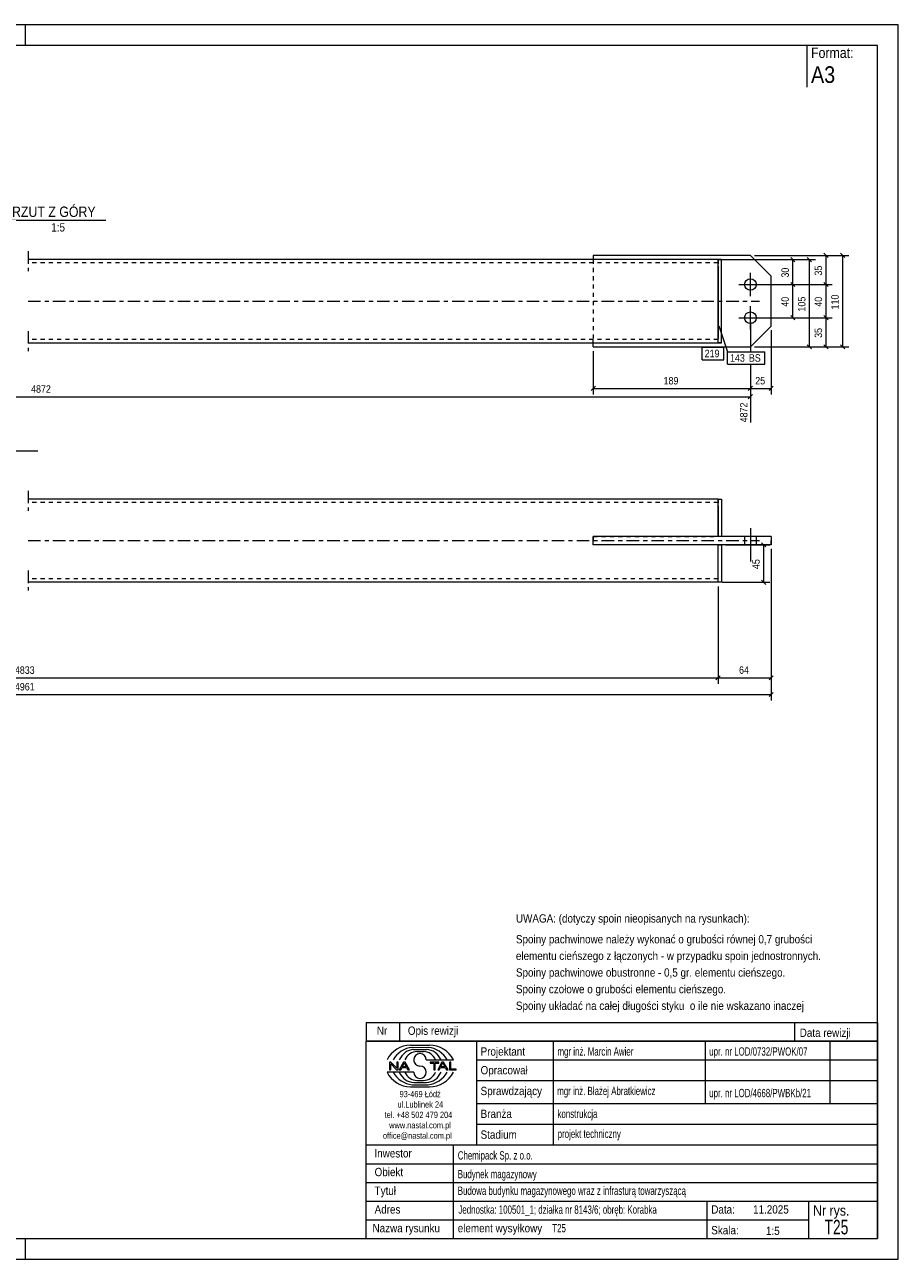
# Model space of a CAD drawing. Header units: millimetres. Extents: x 0 to 420, y 0 to 297.
# Tile 2 of 2: x 210 to 420, y 0 to 297. Entities that reach past the tile are written whole.
import ezdxf

# ---------------------------------------------------------------- set-up
doc = ezdxf.new("R2010")
doc.units = ezdxf.units.MM
for name, pattern in [('XKITLINE00', [0]), ('XKITLINE01', [4, 1, -1, 1, -1]), ('XKITLINE03', [6, 3, -1, 1, -1])]:
    doc.linetypes.add(name, pattern=pattern)
for name, color, linetype, lineweight in [('Arkusz rysunku', 3, 'Continuous', 0), ('Element', 2, 'Continuous', 0), ('Inny typ obiektu', 7, 'Continuous', 0), ('Wymiar', 4, 'Continuous', 0), ('Znak elementu', 2, 'Continuous', 0), ('Śruba', 3, 'Continuous', 0)]:
    doc.layers.add(name, color=color, linetype=linetype, lineweight=lineweight)
doc.styles.add('ARIAL', font='ARIAL.TTF')

msp = doc.modelspace()

# ---------------------------------------------------------------- linework, layer by layer
at = {"layer": 'Arkusz rysunku', "linetype": 'XKITLINE00', "lineweight": 0}
for p, q in [((420, 297), (0, 297)), ((210, 292), (210, 297)), ((420, 297), (415, 297)), ((420, 0), (420, 297)), ((415, 292), (5, 292)), ((415, 5), (415, 292)), ((5, 5), (415, 5)), ((210, 0), (210, 5)), ((0, 0), (420, 0))]:
    msp.add_line(p, q, dxfattribs=at)
at = {"layer": 'Element', "linetype": 'XKITLINE03', "lineweight": 0}
for p, q in [((210.62, 242.5), (210.62, 237.7)), ((210.62, 230.5), (386.62, 230.5)), ((210.62, 223.3), (210.62, 218.5)), ((210.62, 184.88), (210.62, 180.08)), ((210.62, 172.88), (386.62, 172.88)), ((210.62, 165.68), (210.62, 160.88))]:
    msp.add_line(p, q, dxfattribs=at)
at = {"layer": 'Element', "linetype": 'XKITLINE00', "lineweight": 0}
for p, q in [((384.42, 241.5), (346.62, 241.5)), ((346.62, 241.5), (346.62, 240.5)), ((389.42, 236.5), (384.42, 241.5)), ((376.62, 240.5), (210.62, 240.5)), ((377.42, 240.5), (376.62, 240.5)), ((376.62, 220.5), (376.62, 240.5)), ((376.62, 238.9), (376.62, 222.1)), ((377.42, 220.5), (377.42, 240.5)), ((389.42, 224.5), (389.42, 236.5)), ((384.42, 219.5), (389.42, 224.5)), ((210.62, 220.5), (376.62, 220.5)), ((346.62, 219.5), (346.62, 220.5)), ((377.42, 220.5), (376.62, 220.5)), ((346.62, 219.5), (384.42, 219.5)), ((376.62, 182.88), (210.62, 182.88)), ((376.62, 173.88), (376.62, 182.88)), ((376.62, 182.88), (377.42, 182.88)), ((376.62, 181.28), (376.62, 173.88)), ((377.42, 182.88), (377.42, 173.88)), ((389.42, 173.88), (346.62, 173.88)), ((346.62, 171.88), (346.62, 173.88)), ((384.42, 173.88), (384.42, 171.88)), ((389.42, 173.88), (389.42, 171.88)), ((389.42, 171.88), (346.62, 171.88)), ((376.62, 164.48), (376.62, 171.88)), ((376.62, 162.88), (376.62, 171.88)), ((377.42, 171.88), (377.42, 162.88)), ((376.62, 162.88), (210.62, 162.88)), ((377.42, 162.88), (376.62, 162.88))]:
    msp.add_line(p, q, dxfattribs=at)
at = {"layer": 'Element', "linetype": 'XKITLINE01', "lineweight": 0}
for p, q in [((376.62, 239.7), (210.62, 239.7)), ((346.62, 240.5), (346.62, 239.7)), ((346.62, 240.5), (346.62, 220.5)), ((376.62, 240.5), (376.62, 220.5)), ((376.62, 220.5), (376.62, 240.5)), ((376.62, 240.5), (377.42, 240.5)), ((377.42, 220.5), (377.42, 240.5)), ((376.62, 221.3), (210.62, 221.3)), ((346.62, 220.5), (346.62, 221.3)), ((376.62, 220.5), (376.62, 221.79)), ((376.62, 220.5), (377.42, 220.5)), ((376.62, 182.08), (210.62, 182.08)), ((376.62, 182.88), (376.62, 181.28)), ((346.62, 171.88), (346.62, 173.88)), ((346.62, 173.88), (376.62, 173.88)), ((346.62, 173.88), (346.62, 171.88)), ((377.42, 173.88), (376.62, 173.88)), ((389.42, 171.88), (389.42, 173.88)), ((376.62, 171.88), (346.62, 171.88)), ((376.62, 171.88), (377.42, 171.88)), ((376.62, 163.68), (210.62, 163.68)), ((376.62, 162.88), (376.62, 164.48))]:
    msp.add_line(p, q, dxfattribs=at)
at = {"layer": 'Inny typ obiektu', "linetype": 'XKITLINE00', "lineweight": 0}
for p, q in [((398, 292), (398, 282)), ((206.76, 250), (229.36, 250)), ((183.92, 194.48), (213, 194.48)), ((292, 57), (292, 52.5)), ((292, 57), (415, 57)), ((300, 57), (300, 52.5)), ((395, 57), (395, 52.5)), ((415, 57), (415, 52.5)), ((415, 52.5), (292, 52.5)), ((292, 5), (292, 52.5)), ((292, 52.5), (415, 52.5)), ((302.62, 51.49), (307.23, 51.5)), ((303.07, 50.99), (306.86, 51)), ((303.46, 50.49), (306.45, 50.49)), ((318.5, 52.5), (318.5, 27.5)), ((337, 27.5), (337, 52.5)), ((373.5, 52.5), (373.5, 37.5)), ((403.5, 52.5), (403.5, 37.5)), ((415, 52.5), (415, 5)), ((304.2, 49.98), (305.73, 49.99)), ((306.42, 47.99), (312.98, 47.99)), ((318.5, 48), (415, 48)), ((303.43, 45.01), (297, 45.01)), ((297.93, 47.44), (297.57, 47.44)), ((297.57, 47.44), (297.57, 45.56)), ((297.57, 45.56), (297.9, 45.56)), ((297.9, 47.04), (299.29, 45.56)), ((297.9, 45.56), (297.9, 47.04)), ((299.31, 45.96), (297.93, 47.44)), ((299.29, 45.56), (299.65, 45.56)), ((299.65, 47.44), (299.31, 47.44)), ((299.31, 47.44), (299.31, 45.96)), ((299.65, 45.56), (299.65, 47.44)), ((300.96, 47.44), (299.94, 45.56)), ((299.94, 45.56), (300.31, 45.56)), ((300.31, 45.56), (300.61, 46.13)), ((300.61, 46.13), (301.71, 46.13)), ((300.71, 46.33), (301.14, 47.24)), ((301.6, 46.33), (300.71, 46.33)), ((301.33, 47.44), (300.96, 47.44)), ((301.14, 47.24), (301.6, 46.33)), ((302.41, 45.56), (301.33, 47.44)), ((301.71, 46.13), (302.02, 45.56)), ((302.02, 45.56), (302.41, 45.56)), ((309.43, 47.44), (307.34, 47.44)), ((307.34, 47.44), (307.34, 47.22)), ((307.34, 47.22), (308.21, 47.22)), ((308.21, 47.22), (308.21, 45.56)), ((308.21, 45.56), (308.56, 45.56)), ((308.56, 45.56), (308.56, 47.22)), ((308.56, 47.22), (309.43, 47.22)), ((310.21, 47.44), (309.2, 45.56)), ((309.2, 45.56), (309.57, 45.56)), ((309.43, 47.22), (309.43, 47.44)), ((309.57, 45.56), (309.86, 46.13)), ((309.86, 46.13), (310.96, 46.13)), ((309.96, 46.33), (310.39, 47.24)), ((310.86, 46.33), (309.96, 46.33)), ((310.59, 47.44), (310.21, 47.44)), ((310.4, 47.24), (310.39, 47.24)), ((310.4, 47.24), (310.86, 46.33)), ((311.67, 45.56), (310.59, 47.44)), ((310.96, 46.13), (311.27, 45.56)), ((311.27, 45.56), (311.67, 45.56)), ((312.36, 47.44), (312.01, 47.44)), ((312.01, 47.44), (312.01, 45.56)), ((312.01, 45.56), (313.66, 45.56)), ((312.36, 45.78), (312.36, 47.44)), ((313.66, 45.78), (312.36, 45.78)), ((313.66, 45.56), (313.66, 45.78)), ((303.07, 42.01), (306.86, 42)), ((303.46, 42.51), (306.45, 42.51)), ((304.2, 43.02), (305.73, 43.01)), ((318.5, 43), (415, 43)), ((302.62, 41.51), (307.23, 41.5)), ((318.5, 37.5), (415, 37.5)), ((318.5, 32.5), (415, 32.5)), ((292, 27.5), (415, 27.5)), ((313, 5), (313, 27.5)), ((292, 23), (415, 23)), ((292, 18.5), (415, 18.5)), ((292, 14), (415, 14)), ((374, 5), (374, 14)), ((398.5, 5), (398.5, 14)), ((292, 9.5), (398.5, 9.5)), ((292, 5), (415, 5))]:
    msp.add_line(p, q, dxfattribs=at)
for centre, radius, start, end in [((302.72, 45.08), 6.42, 90.8317, 153.0136), ((303.67, 45), 6.02, 95.7347, 150.2266), ((306.22, 46.41), 4.08, 22.7023, 86.7527), ((306.24, 44.98), 6.04, 29.8256, 84.1252), ((307.25, 45.07), 6.43, 27.0191, 90.199), ((303.7, 46.42), 4.07, 93.3428, 157.3393), ((304.33, 46.6), 3.38, 92.229, 155.8008), ((304.92, 47.99), 1.49, 0.0741, 179.9259), ((304.92, 47.99), 1.49, 179.9259, 270), ((305.59, 46.6), 3.39, 24.2351, 87.5913), ((302.72, 47.92), 6.42, 206.9864, 269.1683), ((303.67, 48), 6.02, 209.7734, 264.2653), ((303.7, 46.58), 4.07, 202.6607, 266.6572), ((304.33, 46.4), 3.38, 204.1992, 267.771), ((304.92, 45.01), 1.49, 180.0741, 359.9259), ((304.92, 45), 1.49, 0.0741, 90), ((305.59, 46.4), 3.39, 272.4087, 335.7649), ((306.22, 46.59), 4.08, 273.2473, 337.2977), ((306.24, 48.02), 6.04, 275.8748, 330.1744), ((307.25, 47.93), 6.43, 269.801, 332.9809)]:
    msp.add_arc(centre, radius, start, end, dxfattribs=at)
at = {"layer": 'Wymiar', "linetype": 'XKITLINE00', "lineweight": 0}
for p, q in [((385.42, 241.5), (404.06, 241.5)), ((390.42, 241.5), (408.06, 241.5)), ((394.11, 241.01), (395.13, 239.99)), ((398.11, 241.01), (399.13, 239.99)), ((402.11, 242.01), (403.13, 240.99)), ((402.62, 234.5), (402.62, 241.5)), ((406.11, 242.01), (407.13, 240.99)), ((406.62, 219.5), (406.62, 241.5)), ((377.62, 240.5), (400.06, 240.5)), ((377.62, 240.5), (396.06, 240.5)), ((394.62, 234.5), (394.62, 240.5)), ((398.62, 219.5), (398.62, 240.5)), ((394.11, 235.01), (395.13, 233.99)), ((394.11, 235.01), (395.13, 233.99)), ((402.11, 235.01), (403.13, 233.99)), ((402.11, 235.01), (403.13, 233.99)), ((385.42, 234.5), (404.06, 234.5)), ((385.42, 234.5), (404.06, 234.5)), ((385.42, 234.5), (396.06, 234.5)), ((385.42, 234.5), (396.06, 234.5)), ((394.62, 226.5), (394.62, 234.5)), ((402.62, 226.5), (402.62, 234.5)), ((385.42, 226.5), (404.06, 226.5)), ((385.42, 226.5), (404.06, 226.5)), ((385.42, 226.5), (396.06, 226.5)), ((394.11, 227.01), (395.13, 225.99)), ((402.11, 227.01), (403.13, 225.99)), ((402.11, 227.01), (403.13, 225.99)), ((402.62, 219.5), (402.62, 226.5)), ((384.42, 225.5), (384.42, 218.33)), ((384.42, 225.5), (384.42, 218.33)), ((384.42, 225.5), (384.42, 218.33)), ((389.42, 223.5), (389.42, 208.06)), ((398.11, 220.01), (399.13, 218.99)), ((402.11, 220.01), (403.13, 218.99)), ((406.11, 220.01), (407.13, 218.99)), ((346.62, 218.5), (346.62, 208.06)), ((385.42, 219.5), (404.06, 219.5)), ((385.42, 219.5), (400.06, 219.5)), ((390.42, 219.5), (408.06, 219.5)), ((384.42, 215.33), (384.42, 201.34)), ((384.42, 215.33), (384.42, 208.06)), ((384.42, 215.33), (384.42, 208.06)), ((347.13, 210.01), (346.11, 208.99)), ((346.62, 209.5), (384.42, 209.5)), ((384.93, 210.01), (383.91, 208.99)), ((384.93, 210.01), (383.91, 208.99)), ((384.93, 208.01), (383.91, 206.99)), ((384.42, 209.5), (389.42, 209.5)), ((389.93, 210.01), (388.91, 208.99)), ((43.62, 207.5), (384.42, 207.5)), ((387.11, 172.39), (388.13, 171.37)), ((378.42, 171.88), (389.06, 171.88)), ((387.62, 162.88), (387.62, 171.88)), ((389.42, 170.88), (389.42, 134.44)), ((389.42, 170.88), (389.42, 138.44)), ((387.11, 163.39), (388.13, 162.37)), ((376.62, 161.88), (376.62, 138.44)), ((376.62, 161.88), (376.62, 138.44)), ((377.62, 162.88), (389.06, 162.88)), ((43.62, 139.88), (376.62, 139.88)), ((377.13, 140.39), (376.11, 139.37)), ((377.13, 140.39), (376.11, 139.37)), ((376.62, 139.88), (389.42, 139.88)), ((389.93, 140.39), (388.91, 139.37)), ((30.82, 135.88), (389.42, 135.88)), ((389.93, 136.39), (388.91, 135.37))]:
    msp.add_line(p, q, dxfattribs=at)
at = {"layer": 'Znak elementu', "linetype": 'XKITLINE00', "lineweight": 0}
for p, q in [((376.84, 224.56), (378.91, 218.33)), ((372.81, 219.4), (378.02, 219.4)), ((372.81, 216.4), (372.81, 219.4)), ((378.02, 216.4), (378.02, 219.4)), ((378.91, 218.33), (387.86, 218.33)), ((378.91, 215.33), (378.91, 218.33)), ((387.86, 215.33), (387.86, 218.33)), ((372.81, 216.4), (378.02, 216.4)), ((378.91, 215.33), (387.86, 215.33))]:
    msp.add_line(p, q, dxfattribs=at)
at = {"layer": 'Śruba', "linetype": 'XKITLINE00', "lineweight": 0}
for p, q in [((384.42, 231.7), (384.42, 237.3)), ((381.62, 234.5), (387.22, 234.5)), ((384.42, 223.7), (384.42, 229.3)), ((381.62, 226.5), (387.22, 226.5)), ((384.42, 175.88), (384.42, 167.88)), ((384.42, 175.88), (384.42, 167.88)), ((383.02, 173.88), (383.02, 171.88)), ((383.02, 173.88), (383.02, 171.88)), ((385.82, 173.88), (385.82, 171.88)), ((385.82, 173.88), (385.82, 171.88))]:
    msp.add_line(p, q, dxfattribs=at)
for centre in [(384.42, 234.5), (384.42, 226.5)]:
    msp.add_circle(centre, 1.4, dxfattribs=at)

# ---------------------------------------------------------------- texts
at = {"layer": 'Inny typ obiektu', "style": 'ARIAL'}
for s, height, width, p in [('Format:', 2.5, 0.85, (399, 289)), ('A3', 4, 0.85, (399, 283)), ('RZUT Z GÓRY', 2.5, 0.85, (206.76, 250.75)), ('1:5', 2, 0.85, (216.21, 247.25)), ('UWAGA: (dotyczy spoin nieopisanych na rysunkach):', 2, 0.85, (328, 81)), ('Spoiny pachwinowe należy wykonać o grubości równej 0,7 grubości', 2, 0.85, (328, 76)), ('elementu cieńszego z łączonych - w przypadku spoin jednostronnych.', 2, 0.85, (328, 72)), ('Spoiny pachwinowe obustronne - 0,5 gr. elementu cieńszego.', 2, 0.85, (328, 68)), ('Spoiny czołowe o grubości elementu cieńszego.', 2, 0.85, (328, 64)), ('Spoiny układać na całej długości styku  o ile nie wskazano inaczej', 2, 0.85, (328, 60)), ('Nr', 2, 0.85, (294.54, 54)), ('Opis rewizji', 2, 0.85, (302, 54)), ('Data rewizji', 2, 0.85, (396.28, 53.5)), ('Projektant', 2, 0.85, (319.5, 49)), ('mgr inż. Marcin Awier', 2, 0.68, (338, 49)), ('upr. nr LOD/0732/PWOK/07', 2, 0.68, (374.5, 49)), ('Opracował', 2, 0.85, (319.5, 44.5)), ('Sprawdzający', 2, 0.85, (319.5, 39.5)), ('mgr inż. Błażej Abratkiewicz', 2, 0.68, (337.94, 39.5)), ('93-469 Łódź', 1.5, 0.85, (300, 39)), ('upr. nr LOD/4668/PWBKb/21', 2, 0.68, (374.5, 39)), ('ul.Lublinek 24', 1.5, 0.85, (299.5, 36.5)), ('Branża', 2, 0.85, (319.5, 34)), ('konstrukcja', 2, 0.68, (338, 34)), ('tel. +48 502 479 204', 1.5, 0.85, (296.41, 34)), ('www.nastal.com.pl', 1.5, 0.85, (297.5, 31.5)), ('office@nastal.com.pl', 1.5, 0.85, (296, 29)), ('Stadium', 2, 0.85, (319.5, 29)), ('projekt techniczny', 2, 0.68, (338.04, 29.19)), ('Inwestor', 2, 0.85, (293.96, 24.5)), ('Chemipack Sp. z o.o.', 2, 0.68, (314, 24)), ('Obiekt', 2, 0.85, (294, 20)), ('Budynek magazynowy', 2, 0.68, (314, 19.5)), ('Tytuł', 2, 0.85, (294, 15.5)), ('Budowa budynku magazynowego wraz z infrasturą towarzyszącą', 2, 0.68, (314, 15.5)), ('Adres', 2, 0.85, (294, 11)), ('Jednostka: 100501_1; działka nr 8143/6; obręb: Korabka', 2, 0.68, (314.16, 10.96)), ('Data:', 2, 0.85, (375, 11)), ('11.2025', 2, 0.85, (385.06, 11)), ('Nr rys.', 2.5, 0.85, (399.5, 10.5)), ('T25', 3.5, 0.68, (402.25, 6)), ('Nazwa rysunku', 2, 0.85, (293.5, 6.5)), ('element wysyłkowy', 2, 0.85, (314, 6.5)), ('T25', 2, 0.68, (336.75, 6.5)), ('Skala:', 2, 0.85, (375, 6)), ('1:5', 2, 0.85, (388.16, 5.85))]:
    msp.add_text(s, height=height, dxfattribs=dict(at, width=width)).set_placement(p)
at = {"layer": 'Wymiar', "style": 'ARIAL', "width": 0.85}
for s, p in [('30', (393.66, 236.16)), ('35', (401.66, 236.66)), ('110', (405.66, 228.5)), ('40', (393.66, 229.16)), ('105', (397.66, 228)), ('40', (401.66, 229.16)), ('35', (401.66, 221.66)), ('4872', (383.7, 201.34)), ('45', (386.66, 166.04))]:
    msp.add_text(s, height=1.8, rotation=90.0002, dxfattribs=at).set_placement(p)
for s, p in [('189', (363.52, 210.46)), ('25', (385.58, 210.46)), ('4872', (211.35, 208.46)), ('4833', (207.45, 140.84)), ('64', (381.68, 140.84)), ('4961', (207.45, 136.84))]:
    msp.add_text(s, height=1.8, dxfattribs=at).set_placement(p)
at = {"layer": 'Znak elementu', "style": 'ARIAL', "width": 0.85}
for s, p in [('219', (373.41, 217)), ('143', (379.51, 215.93)), ('BS', (384.05, 215.93))]:
    msp.add_text(s, height=1.8, dxfattribs=at).set_placement(p)

doc.saveas('drawing.dxf')
